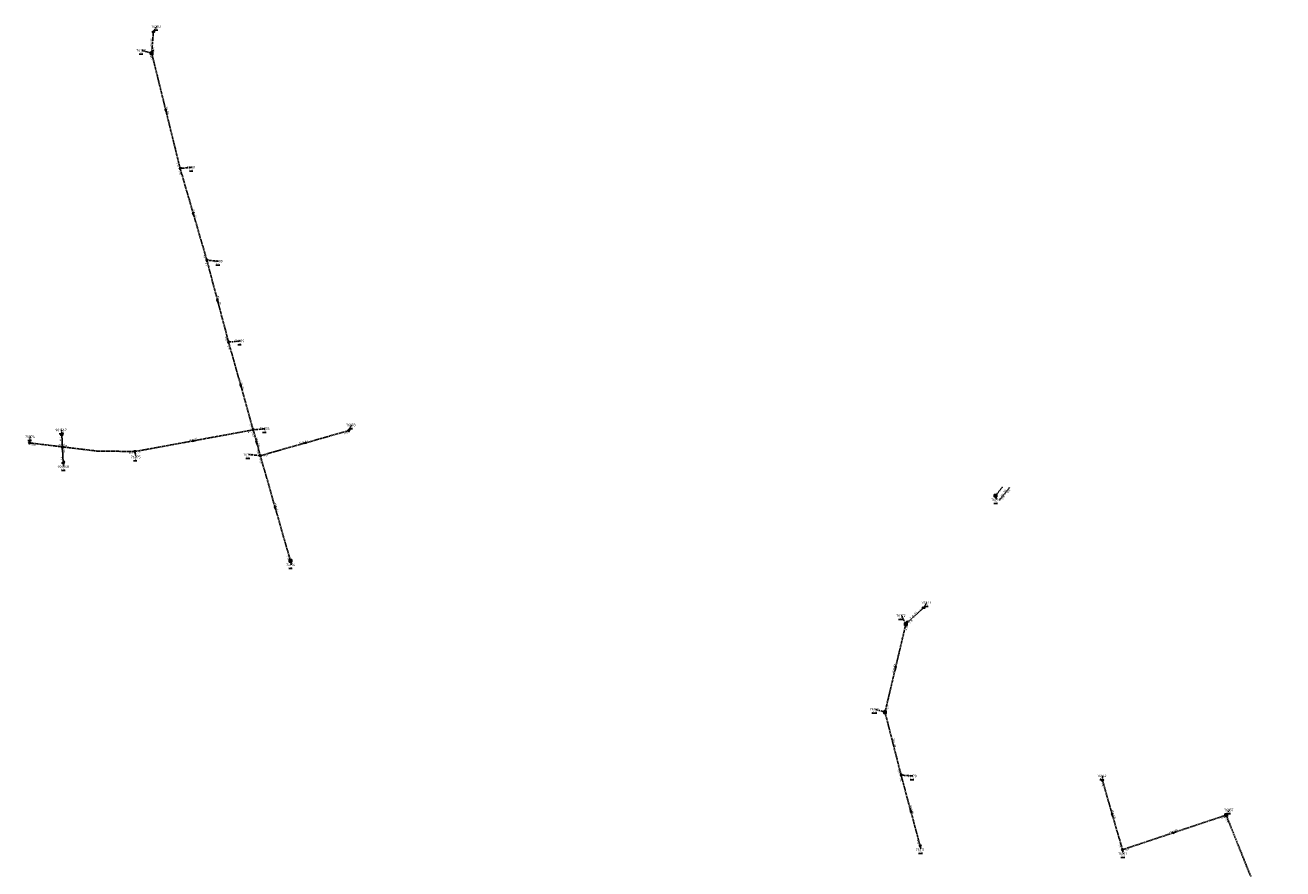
# Model space of a CAD drawing. Extents: x 188323 to 208361, y 565368 to 574910.
# Tile 11 of 256: x 195716 to 196469, y 571677 to 572182. Entities that reach past the tile are written whole.
import ezdxf

# ---------------------------------------------------------------- set-up
doc = ezdxf.new("R2010")
doc.units = 0
for name, pattern in [('BORDER', [1.75, 0.5, -0.25, 0.5, -0.25, 0, -0.25]), ('DASHDOT', [1, 0.5, -0.25, 0, -0.25]), ('DASHED', [0.75, 0.5, -0.25])]:
    doc.linetypes.add(name, pattern=pattern)
doc.layers.get('0').update_dxf_attribs({"linetype": 'CONTINUOUS'})
for name, color, linetype in [('RIO-AFM', 7, 'CONTINUOUS'), ('RIO-BOK', 7, 'CONTINUOUS'), ('RIO-DET', 7, 'CONTINUOUS'), ('RIO-KNP', 7, 'CONTINUOUS'), ('RIO-KNR', 7, 'CONTINUOUS'), ('RIO-LAG', 7, 'CONTINUOUS'), ('RIO-LAG_2B', 7, 'DASHED'), ('RIO-LAG_4', 7, 'BORDER'), ('RIO-LEN', 7, 'CONTINUOUS'), ('RIO-MVD', 1, 'CONTINUOUS'), ('RIO-VRB', 6, 'DASHDOT'), ('RIO-VRH', 7, 'CONTINUOUS')]:
    doc.layers.add(name, color=color, linetype=linetype)
doc.styles.add('RIO-TXT', font='isocp.shx')

# ---------------------------------------------------------------- blocks, each defined once
blk = doc.blocks.new('L_VHR')
blk.add_lwpolyline([(-0.5, 0), (0.5, 0), (-0.5, 0.15), (-0.5, -0.15), (0.5, 0)])
blk = doc.blocks.new('K_RGM')
blk.add_lwpolyline([(-0.6, 0.6), (-0.6, -0.6), (0.6, -0.6), (0.6, 0.6)], close=True)
blk.add_solid([(-0.6, 0.6), (0, 0.6), (-0.6, -0.6), (0, -0.6)])
at = {"style": 'RIO-TXT', "flags": 1}
blk.add_attdef('KNOOPNAAM', (2, 2), '', height=1, dxfattribs=at)
blk = doc.blocks.new('K_IPD')
blk.add_lwpolyline([(-0.496027, 0.307994), (0.503973, 0.307994), (0.003973, -0.558031)], close=True)
blk.add_solid([(-0.496027, 0.307994), (0.503973, 0.307994), (0.003973, -0.558031)])
at = {"style": 'RIO-TXT', "flags": 1}
blk.add_attdef('KNOOPNAAM', (2, 2), '', height=1, dxfattribs=at)
blk = doc.blocks.new('K_OVL')
for points in [[(0.6, 0.6), (-0.6, 0.6), (-0.6, -0.6), (0.6, -0.6)], [(1, 1.25), (0.474823, 0.983111), (0.413034, 1.369554)]]:
    blk.add_lwpolyline(points, close=True)
blk.add_arc((0.81571, 0.439293), 0.83139, 77.193131, 168.854604)
blk.add_solid([(-0.6, 0.6), (0.6, 0.6), (-0.6, -0.6), (0.6, -0.6)])
at = {"style": 'RIO-TXT', "flags": 1}
blk.add_attdef('KNOOPNAAM', (2, 2), '', height=1, dxfattribs=at)
blk = doc.blocks.new('K_UTB')
blk.add_lwpolyline([(0.5, 0.15), (0.5, -0.3), (-0.5, -0.3), (-0.5, 0.15), (-0.45, 0.15), (-0.45, -0.25), (0, -0.25), (0.45, -0.25), (0.45, 0.15)], close=True)
blk.add_lwpolyline([(0.85, 0.6), (0.55, 0.65), (0.614828, 0.459583), (0.850842, 0.598937)])
blk.add_arc((0.85, -0.25), 0.85, 90, 180)
at = {"style": 'RIO-TXT', "flags": 1}
blk.add_attdef('KNOOPNAAM', (2, 2), '', height=1, dxfattribs=at)
blk = doc.blocks.new('K_FIC')
blk.add_circle((0, 0), 0.0625)
at = {"style": 'RIO-TXT', "flags": 1}
blk.add_attdef('KNOOPNAAM', (2, 2), '', height=1, dxfattribs=at)
blk = doc.blocks.new('1176_06______76174___c176175_')
at = {"layer": 'RIO-LAG_2B'}
blk.add_line((0, 0), (6.135, 7.668), dxfattribs=at)
at = {"layer": 'RIO-AFM', "style": 'RIO-TXT'}
blk.add_text('r 160', height=0.9, rotation=51.335, dxfattribs=at).set_placement((2.0022, 3.3031))
at = {"layer": 'RIO-BOK', "style": 'RIO-TXT'}
for p in [(1.9677, 0.2185), (5.0037, 4.0135)]:
    blk.add_text('0.00', height=0.9, rotation=51.335, dxfattribs=at).set_placement(p)
at = {"layer": 'RIO-LEN', "style": 'RIO-TXT'}
blk.add_text('6m', height=0.9, rotation=51.335, dxfattribs=at).set_placement((0.9902, 2.0381))

msp = doc.modelspace()

# ---------------------------------------------------------------- linework, layer by layer
at = {"layer": 'RIO-LAG'}
msp.add_line((195738.128, 571936.576), (195738.928, 571919.68), dxfattribs=at)
at = {"layer": 'RIO-LAG_2B'}
for p, q in [((195808.992, 572096), (195792, 572164.992)), ((195824.992, 572041.024), (195808.992, 572096)), ((195838, 571992), (195824.992, 572041.024)), ((195852.736, 571939.456), (195838, 571992)), ((195781.92, 571926.464), (195852.736, 571939.456)), ((195856.992, 571923.968), (195852.736, 571939.456)), ((195856.992, 571923.968), (195910, 571939.008)), ((195875.008, 571860.992), (195856.992, 571923.968)), ((196296.992, 571900.032), (196300.992, 571905.024)), ((196230.88, 571770.368), (196243.344, 571823.104)), ((196230.88, 571770.368), (196240.512, 571732.672)), ((196240.512, 571732.672), (196251.872, 571690.368)), ((196372.992, 571688), (196361.024, 571729.472)), ((196435.056, 571708.736), (196372.992, 571688)), ((196435.056, 571708.736), (196468.992, 571624))]:
    msp.add_line(p, q, dxfattribs=at)
msp.add_lwpolyline([(195718.784, 571931.648), (195759.008, 571926.784), (195781.92, 571926.464)], dxfattribs=at)
at = {"layer": 'RIO-LAG_4'}
for p, q in [((195792, 572164.992), (195792.992, 572177.984)), ((196243.344, 571823.104), (196254, 571833.024))]:
    msp.add_line(p, q, dxfattribs=at)
at = {"layer": 'RIO-VRB'}
for p, q in [((195793, 572178), (195794.9764, 572181.0558)), ((195792, 572165), (195786.017, 572166.7531)), ((195809, 572096), (195816.075, 572096.7)), ((195825, 572041), (195831.9675, 572040.4713)), ((195838, 571992), (195845.075, 571992.7)), ((195738.13, 571936.59), (195738.1297, 571939.365)), ((195852.74, 571939.44), (195859.815, 571940.14)), ((195910, 571939), (195911.5372, 571942.3632)), ((195718.79, 571931.66), (195719.3235, 571935.3884)), ((195781.92, 571926.48), (195782.6271, 571923.1668)), ((195857, 571924), (195849.925, 571924.6978)), ((195738.93, 571919.71), (195739.4635, 571917.3816)), ((196297, 571900), (196297.5335, 571897.6716)), ((195875, 571861), (195875.5335, 571858.6716)), ((196254, 571833), (196255.9764, 571836.0558)), ((196243.34, 571823.13), (196240.8016, 571828.2245)), ((196230.88, 571770.38), (196224.897, 571772.1331)), ((196240.52, 571732.69), (196247.4875, 571732.1613)), ((196361.03, 571729.5), (196361.0297, 571732.275)), ((196435.06, 571708.75), (196437.0364, 571711.8058)), ((196251.88, 571690.38), (196252.4135, 571688.0516)), ((196373, 571688), (196373.5335, 571685.6716))]:
    msp.add_line(p, q, dxfattribs=at)

# ---------------------------------------------------------------- block references
at = {"layer": 'RIO-DET'}
msp.add_blockref('1176_06______76174___c176175_', (196299.504, 571897.472), dxfattribs=at)
at = {"layer": 'RIO-KNP', "xscale": 1.25, "yscale": 1.25, "zscale": 1.25}
for name, p in [('K_UTB', (195792.992, 572177.984)), ('K_OVL', (195792, 572164.992)), ('K_IPD', (195808.992, 572096)), ('K_IPD', (195824.992, 572041.024)), ('K_IPD', (195838, 571992)), ('K_UTB', (195738.128, 571936.576)), ('K_IPD', (195852.736, 571939.456)), ('K_IPD', (195910, 571939.008)), ('K_IPD', (195718.784, 571931.648)), ('K_IPD', (195781.92, 571926.464)), ('K_IPD', (195856.992, 571923.968)), ('K_UTB', (195738.928, 571919.68)), ('K_RGM', (196296.992, 571900.032)), ('K_FIC', (196300.992, 571905.024)), ('K_RGM', (195875.008, 571860.992)), ('K_UTB', (196254, 571833.024)), ('K_OVL', (196243.344, 571823.104)), ('K_RGM', (196230.88, 571770.368)), ('K_IPD', (196240.512, 571732.672)), ('K_IPD', (196361.024, 571729.472)), ('K_RGM', (196435.056, 571708.736)), ('K_IPD', (196251.872, 571690.368)), ('K_IPD', (196372.992, 571688))]:
    msp.add_blockref(name, p, dxfattribs=at)
at = {"layer": 'RIO-VRH', "xscale": 2, "yscale": 2, "zscale": 2}
for p, rotation in [((195800.5, 572130.5), 283.8484), ((195817, 572068.5), 286.2276), ((195831.5, 572016.5), 284.8662), ((195845.37, 571965.72), 285.6732), ((195738.9, 571929.23), 353.1107), ((195738.53, 571928.15), 272.7222), ((195817.33, 571932.96), 10.3693), ((195854.87, 571931.72), 285.4321), ((195883.5, 571931.5), 195.8009), ((195866, 571892.5), 285.9529), ((196237.11, 571796.755), 256.7021), ((196246.2, 571711.535), 465.0367), ((196367.015, 571708.75), 286.0968), ((196404.03, 571698.375), 378.4857)]:
    msp.add_blockref('L_VHR', p, dxfattribs=dict(at, rotation=rotation))

# ---------------------------------------------------------------- texts
at = {"layer": 'RIO-AFM', "style": 'RIO-TXT'}
for s, rotation, p in [('r 200', 85.5927, (195791.9393, 572170.7306)), ('r 200', 283.8484, (195800.813, 572131.4118)), ('r 200', 286.2276, (195817.2707, 572069.4226)), ('r 200', 284.8662, (195831.7905, 572017.4154)), ('r 200', 285.6732, (195845.6487, 571966.64)), ('r 160', 353.1107, (195738.1568, 571929.8359)), ('r 600', 272.7222, (195738.9959, 571928.9837)), ('r 160', 10.3693, (195816.4433, 571933.306)), ('r 200', 285.4321, (195855.1408, 571932.6357)), ('r 160', 15.8009, (195882.5842, 571931.7604)), ('r 250', 285.9529, (195866.2775, 571893.4225)), ('r 160', 42.792, (196247.7358, 571827.8814)), ('r 160', 76.7021, (196236.4371, 571796.0814)), ('r 160', 284.3546, (196235.995, 571752.4469)), ('r 160', 285.0367, (196246.4856, 571712.4509)), ('r 160', 286.0968, (196367.2834, 571709.6711)), ('r 160', 378.4857, (196403.0966, 571698.6114))]:
    msp.add_text(s, height=0.9, rotation=rotation, dxfattribs=at).set_placement(p)
at = {"layer": 'RIO-BOK', "style": 'RIO-TXT'}
for s, rotation, p in [('0.41', 283.8484, (195790.9766, 572163.3053)), ('0.21', 85.5927, (195793.5032, 572166.2883)), ('0.16', 283.8484, (195806.8306, 572099.1317)), ('0.16', 286.2276, (195808.0478, 572094.2643)), ('0.11', 286.2276, (195822.6942, 572044.0361)), ('0.11', 284.8662, (195824.0069, 572039.2874)), ('-0.06', 284.8662, (195835.6241, 571995.611)), ('-0.06', 285.6732, (195837.0311, 571990.2736)), ('-0.14', 10.3693, (195848.9587, 571937.3248)), ('-0.19', 285.6732, (195850.3157, 571943.0184)), ('-0.19', 285.4321, (195851.7638, 571937.7177)), ('-0.20', 15.8009, (195906.4353, 571936.5361)), ('0.20', 353.1107, (195720.0127, 571930.103)), ('0.39', 272.7222, (195736.7988, 571935.1247)), ('0.31', 272.7222, (195737.3715, 571923.2004)), ('0.01', 359.1998, (195778.3414, 571925.1421)), ('0.01', 10.3693, (195783.5489, 571925.3548)), ('-0.22', 285.4321, (195854.5672, 571927.5822)), ('-0.22', 285.9529, (195856.0395, 571922.2689)), ('-0.22', 15.8009, (195858.7281, 571923.0341)), ('-0.40', 285.9529, (195872.5649, 571864.5687)), ('-3.36', 42.792, (196245.3183, 571823.0537)), ('-3.36', 76.7021, (196243.7598, 571818.8172)), ('-3.67', 76.7021, (196232.5643, 571771.4205)), ('0.81', 284.3546, (196238.3033, 571735.7973)), ('0.81', 285.0367, (196239.532, 571730.9744)), ('0.14', 286.0968, (196360.0739, 571727.7665)), ('-0.58', 378.4857, (196431.6038, 571706.1592)), ('-1.05', 291.8316, (196434.2819, 571706.9296)), ('1.19', 285.0367, (196249.6294, 571693.4617)), ('0.00', 286.0968, (196370.6923, 571691.0397)), ('0.00', 378.4857, (196374.772, 571687.1172))]:
    msp.add_text(s, height=0.9, rotation=rotation, dxfattribs=at).set_placement(p)
at = {"layer": 'RIO-KNR', "style": 'RIO-TXT'}
for s, p in [('76183', (195791.7889, 572180.3058)), ('76182', (195782.8295, 572166.0031)), ('76181', (195812.8875, 572095.95)), ('76180', (195828.78, 572039.7213)), ('76179', (195841.8875, 571991.95)), ('901567', (195734.3047, 571938.615)), ('76276', (195856.6275, 571939.39)), ('76178', (195908.3497, 571941.6132)), ('76274', (195716.136, 571934.6384)), ('76275', (195779.4396, 571922.4168)), ('76177', (195846.7375, 571923.9478)), ('901568', (195735.6385, 571916.6316)), ('76174', (196294.346, 571896.9216)), ('76176', (195872.346, 571857.9216)), ('76173', (196252.7889, 571835.3058)), ('76172', (196237.6141, 571827.4745)), ('76169', (196221.7095, 571771.3831)), ('76162', (196357.8422, 571731.525)), ('76170', (196244.3, 571731.4113)), ('76157', (196433.8489, 571711.0558)), ('76171', (196249.226, 571687.3016)), ('76161', (196370.346, 571684.9216))]:
    msp.add_text(s, height=1.5, dxfattribs=at).set_placement(p)
at = {"layer": 'RIO-LEN', "style": 'RIO-TXT'}
for s, rotation, p in [('13m', 85.5927, (195791.7737, 572168.577)), ('71m', 283.8484, (195800.2949, 572133.5087)), ('57m', 286.2276, (195816.666, 572071.4962)), ('51m', 284.8662, (195831.2353, 572019.5029)), ('55m', 285.6732, (195845.0641, 571968.7194)), ('63m', 353.1107, (195736.0122, 571930.0936)), ('17m', 272.7222, (195738.8923, 571931.1412)), ('72m', 10.3693, (195814.3186, 571932.9172)), ('16m', 285.4321, (195854.565, 571934.7175)), ('55m', 15.8009, (195880.5058, 571931.1722)), ('66m', 285.9529, (195865.6828, 571895.499)), ('15m', 42.792, (196246.1508, 571826.4139)), ('54m', 76.7021, (196235.9406, 571793.9793)), ('39m', 284.3546, (196235.4585, 571754.5392)), ('44m', 285.0367, (196245.9242, 571714.5367)), ('43m', 286.0968, (196366.6835, 571711.7461)), ('65m', 378.4857, (196401.0485, 571697.9252))]:
    msp.add_text(s, height=0.9, rotation=rotation, dxfattribs=at).set_placement(p)
at = {"layer": 'RIO-MVD', "style": 'RIO-TXT'}
for s, p in [('%%U1.54', (195793.4464, 572178.9058)), ('%%U1.56', (195784.487, 572164.6031)), ('%%U1.61', (195814.545, 572094.55)), ('%%U1.75', (195830.4375, 572038.3213)), ('%%U1.61', (195843.545, 571990.55)), ('%%U1.76', (195736.5997, 571937.215)), ('%%U1.73', (195858.285, 571937.99)), ('%%U1.23', (195910.0072, 571940.2132)), ('%%U1.85', (195717.7935, 571933.2384)), ('%%U1.91', (195781.0971, 571921.0168)), ('%%U1.97', (195848.395, 571922.5478)), ('%%U1.76', (195737.9335, 571915.2316)), ('%%U1.54', (196296.0035, 571895.5216)), ('%%U1.81', (195874.0035, 571856.5216)), ('%%U1.62', (196254.4464, 571833.9058)), ('%%U-2.26', (196238.8891, 571826.0745)), ('%%U-2.39', (196222.9845, 571769.9831)), ('%%U2.17', (196245.9575, 571730.0113)), ('%%U0.90', (196359.4997, 571730.125)), ('%%U1.00', (196435.5064, 571709.6558)), ('%%U2.08', (196250.8835, 571685.9016)), ('%%U0.85', (196372.0035, 571683.5216))]:
    msp.add_text(s, height=0.9, dxfattribs=at).set_placement(p)

doc.saveas('drawing.dxf')
